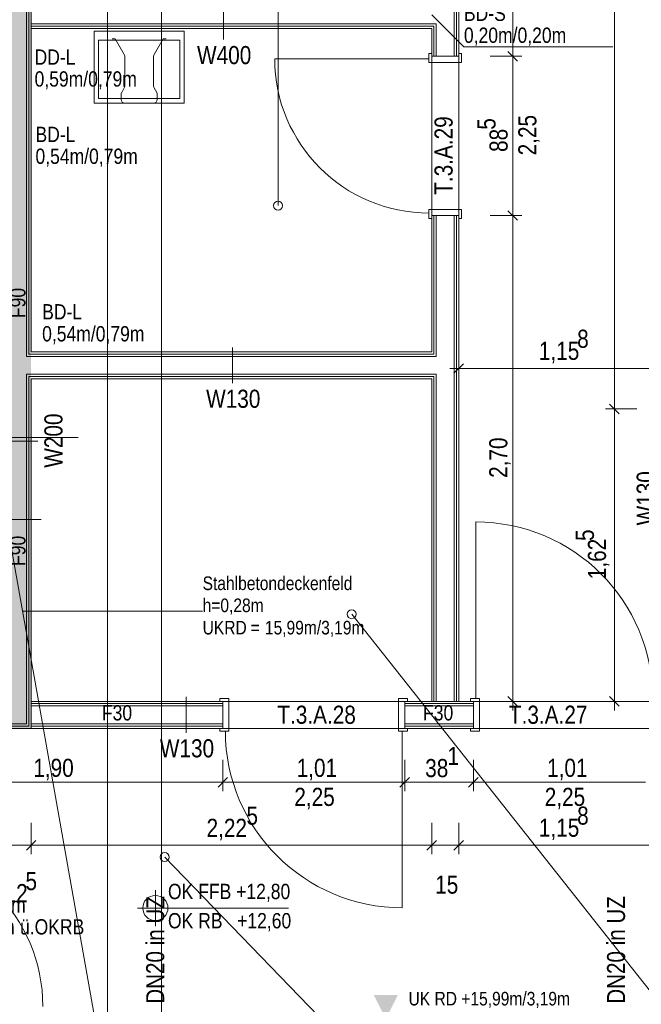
# Model space of a CAD drawing. Extents: x -620 to 300, y 62 to 1112.
# Tile 63 of 71: x -440 to -371, y 615 to 725. Entities that reach past the tile are written whole.
import ezdxf
from ezdxf.lldxf.tags import DXFTag

# ---------------------------------------------------------------- set-up
doc = ezdxf.new("R2010")
doc.units = 0
doc.layers.get('0').update_dxf_attribs({"lineweight": 13})
for name, color, linetype, lineweight, true_color in [('00 -Bauelemente -Dämmung innen', 7, 'Continuous', 9, 0xff7fe6), ('00 -Bauelemente -Gipskarton', 7, 'Continuous', 9, 0xff7fe6), ('00_Beschriftung UZ', 3, 'Continuous', 13, 0x00ff00), ('30 -34 Innenwände- 11 Durchbruch', 4, 'Continuous', 9, 0x00ffff), ('30 -34 Innenwände- 2 nichttragend', 7, 'Continuous', 18, 0xff7fe6), ('30 -34 Innenwände- 4 Türen_Fenster', 7, 'Continuous', 15, 0x9955ff), ('30 -35 Decken- 1 Konstruktion-Träger- Stahlbeton -Ortbeton', 7, 'grob-A06GA1998I', 13, 0x33aa00), ('30 -35 Decken- 11 Bodendurchbruch', 7, 'Continuous', 15, 0x599559), ('30 -35 Decken- 11 Durchbruch', 5, 'Continuous', 15, 0x0000ff), ('40 -41 Abwasser_Wasser_Gas- 1 Abwasser + sanitäre Anlagen', 7, 'Continuous', 9, 0xff6633), ('70 -72 Beschriftung- 1 Beschriftung allgemein', 7, 'Continuous', 9, 0xff6633), ('70 -75 Raumstempel-2 Verweislinie', 3, 'Continuous', 9, 0x00ff00), ('70 -76 Bemaßung- 2 Allgemein', 7, 'Continuous', 5, 0x6666cc), ('iwb_Schraffur_F90_feuerbestaendig', 1, 'Continuous', 13, 0xff0000)]:
    doc.layers.add(name, color=color, linetype=linetype, lineweight=lineweight, true_color=true_color)
for name, color, linetype, lineweight in [('70 -72 Beschriftung- 5 Höhenkoten', 7, 'Continuous', 15), ('70 -75 Raumstempel- 3 Wandstempel', 7, 'Continuous', 50), ('Detailelementbeschriftung', 7, 'Continuous', 9), ('Keine', 7, 'Continuous', 9)]:
    doc.layers.add(name, color=color, linetype=linetype, lineweight=lineweight)
doc.styles.get("Standard").update_dxf_attribs({"font": 'ARIALN.TTF'})
tags = doc.linetypes.add('grob-A06GA1998I', pattern=[14, 3, -8, 3]).pattern_tags.tags
tags[8:9] = [DXFTag(74, 4), DXFTag(75, 0), DXFTag(340, '0'), DXFTag(46, 0.0), DXFTag(50, 0.0), DXFTag(44, 0.0), DXFTag(45, 0.0)]
tags[6:7] = [DXFTag(74, 4), DXFTag(75, 0), DXFTag(340, '0'), DXFTag(46, 0.0), DXFTag(50, 0.0), DXFTag(44, 0.0), DXFTag(45, 0.0)]
tags[4:5] = [DXFTag(74, 4), DXFTag(75, 0), DXFTag(340, '0'), DXFTag(46, 0.0), DXFTag(50, 0.0), DXFTag(44, 0.0), DXFTag(45, 0.0)]

# ---------------------------------------------------------------- blocks, each defined once
blk = doc.blocks.new('Referenz-A06GA19C8I')
at = {"layer": '00 -Bauelemente -Dämmung innen', "color": 0, "linetype": 'Continuous', "lineweight": -2, "ltscale": 0.13}
for p, q in [((-391.68, 720.61), (-391.68, 775.81)), ((-439.18, 687.26), (-439.18, 726.11)), ((-438.68, 724.21), (-393.68, 724.21)), ((-393.68, 720.61), (-393.68, 724.21)), ((-393.68, 687.26), (-393.68, 702.91)), ((-391.68, 648.91), (-391.68, 702.91)), ((-393.68, 687.26), (-439.18, 687.26)), ((-393.68, 685.26), (-439.18, 685.26)), ((-439.18, 646.41), (-439.18, 685.26)), ((-393.68, 648.91), (-393.68, 685.26)), ((-438.68, 648.41), (-417.38, 648.41)), ((-397.18, 648.41), (-389.55, 648.41)), ((-459.38, 646.41), (-439.18, 646.41)), ((-438.68, 646.41), (-417.38, 646.41)), ((-397.18, 646.41), (-389.55, 646.41))]:
    blk.add_line(p, q, dxfattribs=at)
at = {"layer": '00 -Bauelemente -Gipskarton', "color": 0, "linetype": 'Continuous', "lineweight": -2, "ltscale": 0.13}
for p, q in [((-391.68, 720.61), (-391.68, 775.81)), ((-391.43, 720.61), (-391.43, 775.56)), ((-391.18, 720.61), (-391.18, 775.31)), ((-439.18, 687.26), (-439.18, 726.11)), ((-438.93, 687.51), (-438.93, 726.36)), ((-438.68, 687.76), (-438.68, 726.61)), ((-438.68, 724.21), (-393.68, 724.21)), ((-438.68, 723.96), (-393.93, 723.96)), ((-438.68, 723.71), (-394.18, 723.71)), ((-394.18, 720.61), (-394.18, 723.71)), ((-393.93, 720.61), (-393.93, 723.96)), ((-393.68, 720.61), (-393.68, 724.21)), ((-394.18, 687.76), (-394.18, 702.91)), ((-393.93, 687.51), (-393.93, 702.91)), ((-393.68, 687.26), (-393.68, 702.91)), ((-391.68, 648.91), (-391.68, 702.91)), ((-391.43, 648.91), (-391.43, 702.91)), ((-391.18, 648.91), (-391.18, 702.91)), ((-393.93, 687.51), (-438.93, 687.51)), ((-394.18, 687.76), (-438.68, 687.76)), ((-393.68, 687.26), (-439.18, 687.26)), ((-393.68, 685.26), (-439.18, 685.26)), ((-439.18, 646.41), (-439.18, 685.26)), ((-393.68, 648.91), (-393.68, 685.26)), ((-393.93, 685.01), (-438.93, 685.01)), ((-438.93, 646.16), (-438.93, 685.01)), ((-394.18, 684.76), (-438.68, 684.76)), ((-438.68, 645.91), (-438.68, 684.76)), ((-394.18, 648.91), (-394.18, 684.76)), ((-393.93, 648.91), (-393.93, 685.01)), ((-438.68, 648.91), (-417.38, 648.91)), ((-438.68, 648.66), (-417.38, 648.66)), ((-438.68, 648.41), (-417.38, 648.41)), ((-397.18, 648.91), (-389.55, 648.91)), ((-397.18, 648.66), (-389.55, 648.66)), ((-397.18, 648.41), (-389.55, 648.41)), ((-459.88, 645.91), (-438.68, 645.91)), ((-459.63, 646.16), (-438.93, 646.16)), ((-459.38, 646.41), (-439.18, 646.41)), ((-438.68, 646.41), (-417.38, 646.41)), ((-438.68, 646.16), (-417.38, 646.16)), ((-438.68, 645.91), (-417.38, 645.91)), ((-397.18, 646.41), (-389.55, 646.41)), ((-397.18, 646.16), (-389.55, 646.16)), ((-397.18, 645.91), (-389.55, 645.91))]:
    blk.add_line(p, q, dxfattribs=at)
at = {"layer": '00_Beschriftung UZ', "color": 0, "lineweight": -2}
blk.add_solid([(-400.61, 616.28), (-399.28, 613.61), (-397.94, 616.28)], dxfattribs=at)
at = {"layer": '30 -34 Innenwände- 2 nichttragend', "color": 0, "linetype": 'Continuous', "lineweight": -2, "ltscale": 0.13}
for p, q in [((-391.18, 720.61), (-391.18, 775.31)), ((-438.68, 687.76), (-438.68, 726.61)), ((-438.68, 723.71), (-394.18, 723.71)), ((-394.18, 720.61), (-394.18, 723.71)), ((-394.18, 720.61), (-394.18, 720.93)), ((-391.18, 720.61), (-391.18, 720.93)), ((-394.18, 702.91), (-394.18, 702.59)), ((-394.18, 687.76), (-394.18, 702.91)), ((-391.18, 702.91), (-391.18, 702.59)), ((-391.18, 648.91), (-391.18, 702.91)), ((-394.18, 687.76), (-438.68, 687.76)), ((-438.68, 645.91), (-438.68, 684.76)), ((-394.18, 684.76), (-438.68, 684.76)), ((-394.18, 648.91), (-394.18, 684.76)), ((-438.68, 648.91), (-417.38, 648.91)), ((-417.38, 648.91), (-417.7, 648.91)), ((-397.18, 648.91), (-394.18, 648.91)), ((-397.18, 648.91), (-396.86, 648.91)), ((-391.18, 648.91), (-389.55, 648.91)), ((-389.55, 648.91), (-389.87, 648.91)), ((-454.68, 645.91), (-438.68, 645.91)), ((-438.68, 645.91), (-417.38, 645.91)), ((-417.38, 645.91), (-417.7, 645.91)), ((-397.18, 645.91), (-389.55, 645.91)), ((-397.18, 645.91), (-396.86, 645.91)), ((-389.55, 645.91), (-389.87, 645.91))]:
    blk.add_line(p, q, dxfattribs=at)
at = {"layer": '30 -34 Innenwände- 4 Türen_Fenster', "color": 0, "linetype": 'grob-A06GA1998I', "lineweight": -2, "ltscale": 0.13}
for p, q in [((-394.48, 720.33), (-411.62, 720.33)), ((-394.18, 702.91), (-394.18, 720.61)), ((-391.18, 702.91), (-391.18, 720.61)), ((-389.27, 649.21), (-389.27, 668.85)), ((-417.38, 648.91), (-397.18, 648.91)), ((-389.55, 648.91), (-369.35, 648.91)), ((-417.38, 645.91), (-397.18, 645.91)), ((-389.55, 645.91), (-369.35, 645.91)), ((-397.46, 645.61), (-397.46, 625.97))]:
    blk.add_line(p, q, dxfattribs=at)
at = {"layer": '30 -34 Innenwände- 4 Türen_Fenster', "color": 0, "linetype": 'Continuous', "lineweight": -2, "ltscale": 0.13}
for p, q in [((-394.48, 720.33), (-394.48, 720.93)), ((-394.48, 720.93), (-394.18, 720.93)), ((-394.48, 719.93), (-394.48, 720.33)), ((-394.18, 720.93), (-394.18, 720.61)), ((-394.18, 720.61), (-391.18, 720.61)), ((-391.18, 720.93), (-390.88, 720.93)), ((-391.18, 720.61), (-391.18, 720.93)), ((-390.88, 720.93), (-390.88, 719.93)), ((-390.88, 719.93), (-394.48, 719.93)), ((-390.88, 703.59), (-394.48, 703.59)), ((-394.48, 703.59), (-394.48, 703.19)), ((-394.48, 703.19), (-394.48, 702.59)), ((-394.18, 702.59), (-394.18, 702.91)), ((-394.18, 702.91), (-391.18, 702.91)), ((-391.18, 702.91), (-391.18, 702.59)), ((-390.88, 702.59), (-390.88, 703.59)), ((-394.48, 702.59), (-394.18, 702.59)), ((-391.18, 702.59), (-390.88, 702.59)), ((-416.7, 649.21), (-417.7, 649.21)), ((-417.7, 649.21), (-417.7, 648.91)), ((-416.7, 645.61), (-416.7, 649.21)), ((-397.86, 645.61), (-397.86, 649.21)), ((-397.86, 649.21), (-396.86, 649.21)), ((-396.86, 649.21), (-396.86, 648.91)), ((-389.27, 649.21), (-389.87, 649.21)), ((-389.87, 649.21), (-389.87, 648.91)), ((-388.87, 649.21), (-389.27, 649.21)), ((-388.87, 645.61), (-388.87, 649.21)), ((-417.7, 648.91), (-417.38, 648.91)), ((-417.38, 648.91), (-417.38, 645.91)), ((-396.86, 648.91), (-397.18, 648.91)), ((-397.18, 648.91), (-397.18, 645.91)), ((-389.87, 648.91), (-389.55, 648.91)), ((-389.55, 648.91), (-389.55, 645.91)), ((-417.7, 645.91), (-417.7, 645.61)), ((-417.38, 645.91), (-417.7, 645.91)), ((-397.18, 645.91), (-396.86, 645.91)), ((-396.86, 645.91), (-396.86, 645.61)), ((-389.87, 645.91), (-389.87, 645.61)), ((-389.55, 645.91), (-389.87, 645.91)), ((-417.7, 645.61), (-417.1, 645.61)), ((-417.1, 645.61), (-416.7, 645.61)), ((-397.46, 645.61), (-397.86, 645.61)), ((-396.86, 645.61), (-397.46, 645.61)), ((-389.87, 645.61), (-388.87, 645.61))]:
    blk.add_line(p, q, dxfattribs=at)
at = {"layer": '30 -34 Innenwände- 4 Türen_Fenster', "color": 0, "linetype": 'grob-A06GA1998I', "lineweight": -2, "ltscale": 0.13}
for centre, major_axis in [((-394.48, 720.33), (-17.14, 0)), ((-389.27, 649.21), (19.64, 0)), ((-397.46, 645.61), (-19.64, 0)), ((-455.38, 615.01), (18, 0))]:
    blk.add_ellipse(centre, major_axis=major_axis, ratio=1, start_param=0, end_param=1.570796, dxfattribs=at)
at = {"layer": '30 -35 Decken- 1 Konstruktion-Träger- Stahlbeton -Ortbeton', "color": 0, "linetype": 'grob-A06GA1998I', "lineweight": -2, "ltscale": 0.13}
for p, q in [((-430.18, 613.61), (-430.18, 770.61)), ((-424.18, 770.61), (-424.18, 613.61))]:
    blk.add_line(p, q, dxfattribs=at)
at = {"layer": '30 -35 Decken- 11 Bodendurchbruch', "color": 0, "linetype": 'Continuous', "lineweight": -2, "ltscale": 0.13}
for p, q in [((-394.18, 725.21), (-390.6, 721.67)), ((-390.6, 721.67), (-374.07, 721.67)), ((-433.47, 678.25), (-444.03, 678.25)), ((-437.56, 669.11), (-444.02, 669.11))]:
    blk.add_line(p, q, dxfattribs=at)
at = {"layer": '40 -41 Abwasser_Wasser_Gas- 1 Abwasser + sanitäre Anlagen', "color": 0, "linetype": 'Continuous', "lineweight": -2, "ltscale": 0.13}
for p, q in [((-431.68, 715.41), (-431.68, 723.41)), ((-431.68, 723.41), (-421.68, 723.41)), ((-421.68, 723.41), (-421.68, 715.41)), ((-431.18, 715.91), (-431.18, 722.41)), ((-431.18, 722.41), (-422.18, 722.41)), ((-429.68, 722.55), (-429.33, 722.55)), ((-429.33, 722.55), (-428.33, 720.82)), ((-425.02, 720.82), (-424.02, 722.55)), ((-424.02, 722.55), (-423.67, 722.55)), ((-422.18, 722.41), (-422.18, 715.91)), ((-428.28, 720.62), (-428.28, 717.29)), ((-425.08, 717.29), (-425.08, 720.62)), ((-428.33, 717.09), (-428.62, 716.58)), ((-424.73, 716.58), (-425.02, 717.09)), ((-422.18, 715.91), (-431.18, 715.91)), ((-428.68, 716.38), (-428.68, 715.81)), ((-424.68, 715.81), (-424.68, 716.38)), ((-421.68, 715.41), (-431.68, 715.41)), ((-428.28, 715.41), (-425.08, 715.41))]:
    blk.add_line(p, q, dxfattribs=at)
for centre, major_axis, end_param in [((-428.68, 720.62), (0.4, 0), 0.524428), ((-424.68, 720.62), (-0.346, 0.2), 0.523642), ((-428.68, 717.29), (0.346, -0.2), 0.524419), ((-424.68, 717.29), (-0.4, 0), 0.522756), ((-428.28, 716.38), (-0.346, 0.2), 0.524435), ((-428.28, 715.81), (-0.4, 0), 1.570796), ((-425.08, 715.81), (0.283, -0.283), 0.785398), ((-425.08, 716.38), (0.4, 0), 0.523729), ((-425.08, 715.81), (0, -0.4), 0.785399)]:
    blk.add_ellipse(centre, major_axis=major_axis, ratio=1, start_param=0, end_param=end_param, dxfattribs=at)
at = {"layer": '70 -72 Beschriftung- 1 Beschriftung allgemein', "color": 0, "linetype": 'grob-A06GA1998I', "lineweight": -2, "ltscale": 0.13}
for q in [(-430.18, 838.61), (-460.18, 774.61)]:
    blk.add_line((-430.18, 605.61), q, dxfattribs=at)
at = {"layer": '70 -72 Beschriftung- 1 Beschriftung allgemein', "color": 0, "lineweight": -2}
blk.add_line((-419.63, 658.95), (-439.64, 658.95), dxfattribs=at)
at = {"layer": '70 -72 Beschriftung- 5 Höhenkoten', "color": 0, "linetype": 'Continuous', "lineweight": -2, "ltscale": 0.13}
for p, q in [((-424.88, 623.94), (-424.88, 627.94)), ((-424.88, 625.94), (-424.88, 627.34)), ((-424.88, 627.34), (-424.88, 625.94)), ((-426.88, 625.94), (-410.08, 625.94)), ((-426.28, 625.94), (-424.88, 625.94)), ((-424.88, 625.94), (-426.28, 625.94)), ((-424.88, 624.54), (-424.88, 625.94)), ((-424.88, 625.94), (-423.48, 625.94)), ((-423.48, 625.94), (-424.88, 625.94)), ((-424.88, 625.94), (-424.88, 624.54))]:
    blk.add_line(p, q, dxfattribs=at)
for major_axis in [(0, 1.4), (1.4, 0), (-1.4, 0), (0, -1.4)]:
    blk.add_ellipse((-424.88, 625.94), major_axis=major_axis, ratio=1, start_param=0, end_param=1.570796, dxfattribs=at)
at = {"layer": '70 -75 Raumstempel- 3 Wandstempel', "color": 0, "linetype": 'Continuous', "lineweight": -2, "ltscale": 0.13}
for p, q in [((-417.31, 722.46), (-417.31, 726.46)), ((-416.3, 684.26), (-416.3, 688.26)), ((-437.93, 677.82), (-441.93, 677.82)), ((-421.44, 645.41), (-421.44, 649.41))]:
    blk.add_line(p, q, dxfattribs=at)
at = {"layer": '70 -75 Raumstempel-2 Verweislinie', "color": 0, "linetype": 'Continuous', "lineweight": -2, "ltscale": 0.13}
for p, q in [((-411.24, 789.76), (-411.24, 704.01)), ((-342.91, 582.59), (-403.07, 658.6)), ((-423.84, 631.6), (-342.95, 547.89))]:
    blk.add_line(p, q, dxfattribs=at)
at = {"layer": '70 -75 Raumstempel-2 Verweislinie', "color": 0, "linetype": 'ByBlock', "lineweight": -2, "ltscale": 0.13}
for centre in [(-411.24, 704.01), (-403.07, 658.6), (-423.84, 631.6)]:
    blk.add_circle(centre, 0.5, dxfattribs=at)
at = {"layer": '70 -76 Bemaßung- 2 Allgemein', "color": 0, "linetype": 'Continuous', "lineweight": -2, "ltscale": 0.13}
for p, q in [((-385.18, 721.67), (-385.18, 774.25)), ((-373.88, 774.25), (-373.88, 682.47)), ((-385.18, 719.61), (-385.18, 721.67)), ((-385.18, 721.61), (-385.18, 719.55)), ((-387.68, 720.61), (-384.18, 720.61)), ((-387.68, 720.61), (-384.18, 720.61)), ((-384.65, 720.08), (-385.71, 721.14)), ((-385.71, 721.14), (-384.65, 720.08)), ((-385.18, 703.97), (-385.18, 719.55)), ((-385.18, 701.91), (-385.18, 703.97)), ((-385.18, 703.91), (-385.18, 701.85)), ((-387.68, 702.91), (-384.18, 702.91)), ((-387.68, 702.91), (-384.18, 702.91)), ((-384.65, 702.38), (-385.71, 703.44)), ((-385.71, 703.44), (-384.65, 702.38)), ((-385.18, 649.97), (-385.18, 701.85)), ((-391.71, 685.38), (-390.65, 686.44)), ((-391.18, 683.41), (-391.18, 686.91)), ((-392.18, 685.91), (-390.12, 685.91)), ((-369.09, 685.91), (-390.12, 685.91)), ((-374.41, 681.94), (-373.35, 680.88)), ((-373.35, 680.88), (-374.41, 681.94)), ((-373.88, 680.41), (-373.88, 682.47)), ((-373.88, 682.41), (-373.88, 680.35)), ((-371.38, 681.41), (-374.88, 681.41)), ((-371.38, 681.41), (-374.88, 681.41)), ((-373.88, 680.35), (-373.88, 649.97)), ((-384.65, 648.38), (-385.71, 649.44)), ((-385.18, 647.91), (-385.18, 649.97)), ((-373.35, 648.38), (-374.41, 649.44)), ((-373.88, 647.91), (-373.88, 649.97)), ((-387.68, 648.91), (-384.18, 648.91)), ((-371.38, 648.91), (-374.88, 648.91)), ((-417.38, 642.41), (-417.38, 638.91)), ((-417.38, 642.41), (-417.38, 638.91)), ((-397.18, 642.41), (-397.18, 638.91)), ((-397.18, 642.41), (-397.18, 638.91)), ((-389.55, 642.41), (-389.55, 638.91)), ((-389.55, 642.41), (-389.55, 638.91)), ((-416.85, 640.44), (-417.91, 639.38)), ((-417.91, 639.38), (-416.85, 640.44)), ((-396.65, 640.44), (-397.71, 639.38)), ((-397.71, 639.38), (-396.65, 640.44)), ((-389.02, 640.44), (-390.08, 639.38)), ((-390.08, 639.38), (-389.02, 640.44)), ((-418.44, 639.91), (-454.32, 639.91)), ((-416.38, 639.91), (-418.44, 639.91)), ((-418.38, 639.91), (-416.32, 639.91)), ((-398.24, 639.91), (-416.32, 639.91)), ((-396.18, 639.91), (-398.24, 639.91)), ((-398.18, 639.91), (-396.12, 639.91)), ((-390.61, 639.91), (-396.12, 639.91)), ((-388.55, 639.91), (-390.61, 639.91)), ((-390.55, 639.91), (-388.49, 639.91)), ((-370.41, 639.91), (-388.49, 639.91)), ((-438.68, 635.41), (-438.68, 631.91)), ((-438.68, 635.41), (-438.68, 631.91)), ((-394.18, 635.41), (-394.18, 631.91)), ((-394.18, 635.41), (-394.18, 631.91)), ((-391.18, 635.41), (-391.18, 631.91)), ((-391.18, 635.41), (-391.18, 631.91)), ((-438.68, 632.91), (-441.18, 632.91)), ((-439.68, 632.91), (-437.62, 632.91)), ((-439.68, 632.91), (-437.62, 632.91)), ((-439.21, 632.38), (-438.15, 633.44)), ((-439.21, 632.38), (-438.15, 633.44)), ((-437.62, 632.91), (-436.56, 632.91)), ((-395.24, 632.91), (-437.62, 632.91)), ((-395.24, 632.91), (-396.3, 632.91)), ((-393.18, 632.91), (-395.24, 632.91)), ((-393.18, 632.91), (-395.24, 632.91)), ((-393.65, 633.44), (-394.71, 632.38)), ((-393.65, 633.44), (-394.71, 632.38)), ((-391.18, 632.91), (-394.18, 632.91)), ((-392.18, 632.91), (-390.12, 632.91)), ((-392.18, 632.91), (-390.12, 632.91)), ((-391.71, 632.38), (-390.65, 633.44)), ((-391.71, 632.38), (-390.65, 633.44)), ((-390.12, 632.91), (-389.06, 632.91)), ((-369.09, 632.91), (-390.12, 632.91))]:
    blk.add_line(p, q, dxfattribs=at)
at = {"layer": '00_Beschriftung UZ', "color": 0, "linetype": 'Continuous', "lineweight": -2, "ltscale": 0.13, "insert": (-396.75, 616.62), "char_height": 1.5103, "attachment_point": 1}
blk.add_mtext('{\\fArial Narrow;UK RD +15,99m/3,19m}', dxfattribs=at)
at = {"layer": '30 -34 Innenwände- 11 Durchbruch', "color": 0, "linetype": 'Continuous', "lineweight": -2, "ltscale": 0.13, "char_height": 1.7, "attachment_point": 1}
for s, insert in [('{\\fArial Narrow;D=0,1m}', (-446.16, 627.13)), ('{\\fArial Narrow;3,3m}', (-444.84, 624.7)), ('{\\fArial Narrow;ü.OKRB}', (-439.92, 624.7))]:
    blk.add_mtext(s, dxfattribs=dict(at, insert=insert))
at = {"layer": '30 -35 Decken- 11 Bodendurchbruch', "color": 0, "linetype": 'Continuous', "lineweight": -2, "ltscale": 0.13, "char_height": 1.7, "attachment_point": 1}
for s, insert in [('{\\fArial Narrow;BD-S}', (-390.6, 726.24)), ('{\\fArial Narrow;0,20m/0,20m}', (-390.6, 723.8)), ('{\\fArial Narrow;BD-L}', (-438.2, 712.78)), ('{\\fArial Narrow;0,54m/0,79m}', (-438.2, 710.35)), ('{\\fArial Narrow;BD-L}', (-437.46, 693.06)), ('{\\fArial Narrow;0,54m/0,79m}', (-437.46, 690.62))]:
    blk.add_mtext(s, dxfattribs=dict(at, insert=insert))
at = {"layer": '30 -35 Decken- 11 Durchbruch', "color": 0, "linetype": 'Continuous', "lineweight": -2, "ltscale": 0.13, "char_height": 1.7, "attachment_point": 1}
for s, insert in [('{\\fArial Narrow;DD-L}', (-438.3, 721.37)), ('{\\fArial Narrow;0,59m/0,79m}', (-438.3, 718.94))]:
    blk.add_mtext(s, dxfattribs=dict(at, insert=insert))
at = {"layer": '70 -72 Beschriftung- 1 Beschriftung allgemein', "color": 0, "linetype": 'Continuous', "lineweight": -2, "ltscale": 0.13, "char_height": 1.5103, "attachment_point": 1}
for s, insert in [('{\\fArial Narrow;Stahlbetondeckenfeld}', (-419.63, 662.79)), ('{\\fArial Narrow;h=0,28m}', (-419.63, 660.34)), ('{\\fArial Narrow;UKRD}', (-419.63, 657.86)), ('{\\fArial Narrow;15,99m/3,19m}', (-412.71, 657.86)), ('{\\fArial Narrow;=}', (-414.29, 657.86))]:
    blk.add_mtext(s, dxfattribs=dict(at, insert=insert))
at = {"layer": '70 -72 Beschriftung- 5 Höhenkoten', "color": 0, "linetype": 'Continuous', "lineweight": -2, "ltscale": 0.13, "char_height": 1.7, "attachment_point": 1}
for s, insert in [('{\\fArial Narrow;OK FFB +12,80}', (-423.48, 628.63)), ('{\\fArial Narrow;OK RB   +12,60}', (-423.48, 625.38))]:
    blk.add_mtext(s, dxfattribs=dict(at, insert=insert))
at = {"layer": '70 -75 Raumstempel- 3 Wandstempel', "color": 0, "linetype": 'Continuous', "lineweight": -2, "ltscale": 0.13, "attachment_point": 1}
for s, insert, char_height in [('{\\fArial Narrow;W400}', (-420.25, 721.75), 2.0138), ('{\\fArial Narrow;W130}', (-419.24, 683.55), 2.0138), ('{\\fArial Narrow;F30}', (-430.82, 648.49), 1.7), ('{\\fArial Narrow;F30}', (-430.82, 648.49), 1.7), ('{\\fArial Narrow;F30}', (-395.14, 648.49), 1.7), ('{\\fArial Narrow;W130}', (-424.38, 644.7), 2.0138)]:
    blk.add_mtext(s, dxfattribs=dict(at, insert=insert, char_height=char_height))
at = {"layer": '70 -75 Raumstempel- 3 Wandstempel', "color": 0, "linetype": 'Continuous', "lineweight": -2, "ltscale": 0.13, "attachment_point": 1, "rotation": 90}
for s, insert, char_height in [('{\\fArial Narrow;F90}', (-441.01, 691.51), 1.7), ('{\\fArial Narrow;W200}', (-437.21, 674.88), 2.0138), ('{\\fArial Narrow;W130}', (-371.41, 668.47), 2.0138), ('{\\fArial Narrow;F90}', (-441.01, 663.96), 1.7)]:
    blk.add_mtext(s, dxfattribs=dict(at, insert=insert, char_height=char_height))
at = {"layer": '70 -76 Bemaßung- 2 Allgemein', "color": 0, "linetype": 'Continuous', "lineweight": -2, "ltscale": 0.13, "char_height": 2.0138, "attachment_point": 1, "rotation": 90}
for s, insert in [('{\\fArial Narrow;2,25}', (-384.56, 709.6)), ('{\\fArial Narrow;5}', (-389.1, 712.45)), ('{\\fArial Narrow;88}', (-387.76, 709.98)), ('{\\fArial Narrow;2,70}', (-387.79, 673.75)), ('{\\fArial Narrow;5}', (-378.17, 666.74)), ('{\\fArial Narrow;1,62}', (-376.83, 662.49))]:
    blk.add_mtext(s, dxfattribs=dict(at, insert=insert))
at = {"layer": '70 -76 Bemaßung- 2 Allgemein', "color": 0, "linetype": 'Continuous', "lineweight": -2, "ltscale": 0.13, "char_height": 2.0138, "attachment_point": 1}
for s, insert in [('{\\fArial Narrow;8}', (-378.02, 690.22)), ('{\\fArial Narrow;1,15}', (-382.27, 688.88)), ('{\\fArial Narrow;1}', (-392.43, 643.84)), ('{\\fArial Narrow;1,90}', (-438.44, 642.53)), ('{\\fArial Narrow;1,01}', (-409.18, 642.53)), ('{\\fArial Narrow;38}', (-394.9, 642.5)), ('{\\fArial Narrow;1,01}', (-381.36, 642.53)), ('{\\fArial Narrow;2,25}', (-409.44, 639.3)), ('{\\fArial Narrow;2,25}', (-381.62, 639.3)), ('{\\fArial Narrow;5}', (-414.76, 637.21)), ('{\\fArial Narrow;8}', (-378.02, 637.22)), ('{\\fArial Narrow;2,22}', (-419.19, 635.86)), ('{\\fArial Narrow;1,15}', (-382.27, 635.88)), ('{\\fArial Narrow;5}', (-439.31, 629.94)), ('{\\fArial Narrow;15}', (-393.79, 629.55)), ('{\\fArial Narrow;12}', (-441.63, 628.6))]:
    blk.add_mtext(s, dxfattribs=dict(at, insert=insert))
at = {"layer": 'Keine', "color": 0, "linetype": 'Continuous', "lineweight": -2, "ltscale": 0.13, "insert": (-393.87, 705.22), "char_height": 2.0138, "attachment_point": 1, "rotation": 90}
blk.add_mtext('{\\fArial Narrow;T.3.A.29}', dxfattribs=at)
at = {"layer": 'Keine', "color": 0, "linetype": 'Continuous', "lineweight": -2, "ltscale": 0.13, "char_height": 2.0138, "attachment_point": 1}
for s, insert in [('{\\fArial Narrow;T.3.A.28}', (-411.33, 648.43)), ('{\\fArial Narrow;T.3.A.27}', (-385.6, 648.43))]:
    blk.add_mtext(s, dxfattribs=dict(at, insert=insert))
blk = doc.blocks.new('Referenz-A06GA19E8I')
at = {"layer": 'iwb_Schraffur_F90_feuerbestaendig', "linetype": 'Continuous', "ltscale": 0.13}
blk.add_hatch(color=256, dxfattribs=at).paths.add_polyline_path([(-459.88, 744.61), (-456.88, 744.61), (-456.88, 726.61), (-438.68, 726.61), (-438.68, 645.91), (-455.38, 645.91), (-455.38, 633.01), (-456.98, 633.01), (-456.98, 648.91), (-441.18, 648.91), (-441.18, 723.61), (-459.88, 723.61)])
blk = doc.blocks.new('Einzeiliger Text-A06GA1K28I')
at = {"color": 0, "lineweight": -2, "insert": (-425.9, 615.3), "char_height": 2, "attachment_point": 1, "rotation": 90}
blk.add_mtext('{\\fArial Narrow;DN20 in UZ}', dxfattribs=at)
blk = doc.blocks.new('Einzeiliger Text-A06GA1K68I')
at = {"color": 0, "lineweight": -2, "insert": (-374.7, 615.3), "char_height": 2, "attachment_point": 1, "rotation": 90}
blk.add_mtext('{\\fArial Narrow;DN20 in UZ}', dxfattribs=at)

msp = doc.modelspace()

# ---------------------------------------------------------------- block references
at = {"color": 8, "lineweight": 13, "ltscale": 0.13, "true_color": 0x808080}
msp.add_blockref('Referenz-A06GA19C8I', (0, 0), dxfattribs=at)
at = {"color": 8, "lineweight": 25, "ltscale": 0.25, "true_color": 0x808080}
msp.add_blockref('Referenz-A06GA19E8I', (0, 0), dxfattribs=at)
at = {"layer": 'Detailelementbeschriftung', "ltscale": 0.13}
for name in ['Einzeiliger Text-A06GA1K28I', 'Einzeiliger Text-A06GA1K68I']:
    msp.add_blockref(name, (0, 0), dxfattribs=at)

doc.saveas('drawing.dxf')
